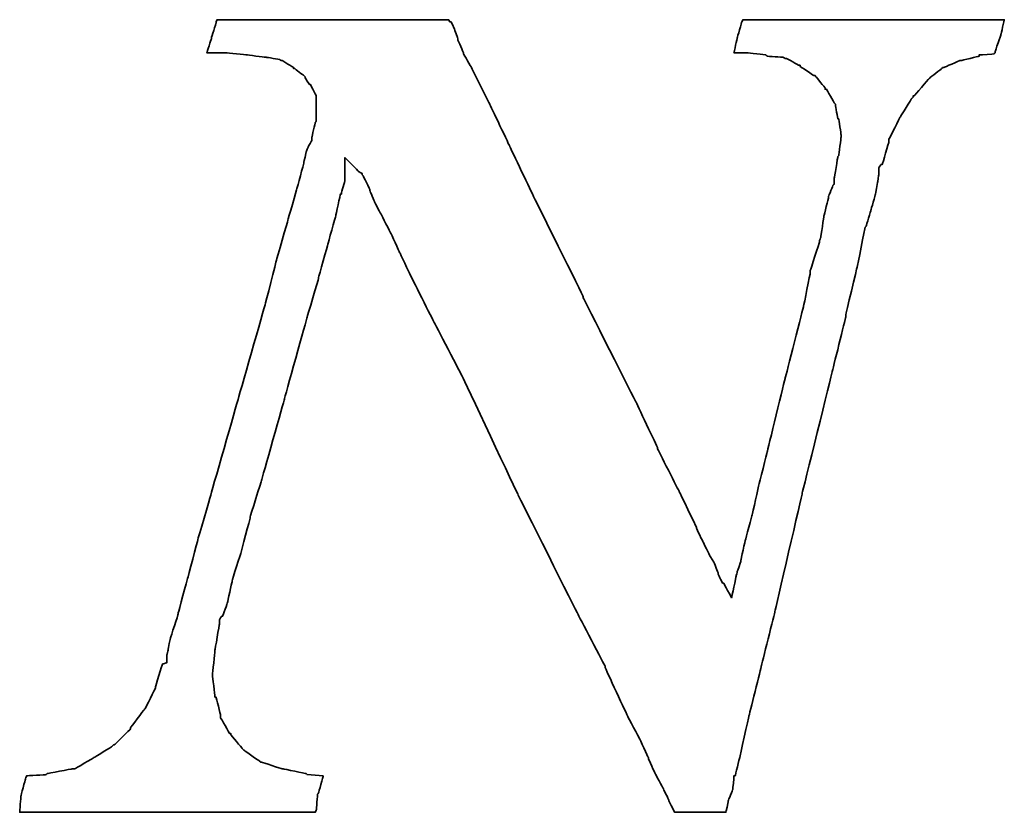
# Model space of a CAD drawing. Header units: millimetres. Extents: x 1362 to 1585, y 740 to 922.
# Tile 44 of 50: x 1568.622 to 1569.84, y 848.876 to 849.857. Entities that reach past the tile are written whole.
import ezdxf

# ---------------------------------------------------------------- set-up
doc = ezdxf.new("R2010")
doc.units = ezdxf.units.MM
doc.header["$LTSCALE"] = 0.1
doc.layers.add('CHA', color=7, linetype='CONTINUOUS')
doc.layers.add('layer 1', color=7, linetype='CONTINUOUS')

# ---------------------------------------------------------------- blocks, each defined once
blk = doc.blocks.new('TBI MOTION logo(完整正式版)')
at = {"layer": 'layer 1', "color": 22, "lineweight": 35}
blk.add_open_spline([(58.92625, -7.91875), (58.92625, -7.91875), (58.58625, -7.89375), (58.58625, -7.89375), (58.58625, -7.89375), (58.58625, -7.89375), (58.56625, -7.87125), (58.56625, -7.87125), (58.56625, -7.87125), (58.56625, -7.87125), (58.08375, -7.77375), (58.08375, -7.77375), (58.08375, -7.77375), (58.08375, -7.77375), (58.06125, -7.77375), (58.06125, -7.77375), (58.06125, -7.77375), (58.06125, -7.77375), (57.62625, -7.63125), (57.62625, -7.63125), (57.62625, -7.63125), (57.62625, -7.63125), (57.60625, -7.63125), (57.60625, -7.63125), (57.60625, -7.63125), (57.60625, -7.63125), (57.58125, -7.60625), (57.58125, -7.60625), (57.58125, -7.60625), (57.58125, -7.60625), (57.26625, -7.38875), (57.26625, -7.38875), (57.26625, -7.38875), (57.26625, -7.38875), (57.24625, -7.36875), (57.24625, -7.36875), (57.24625, -7.36875), (57.24625, -7.36875), (57.22125, -7.34375), (57.22125, -7.34375), (57.22125, -7.34375), (57.22125, -7.34375), (56.98125, -7.05375), (56.98125, -7.05375), (56.98125, -7.05375), (56.98125, -7.05375), (56.98125, -7.02875), (56.98125, -7.02875), (56.98125, -7.02875), (56.98125, -7.02875), (56.95625, -7.02875), (56.95625, -7.02875), (56.95625, -7.02875), (56.95625, -7.02875), (56.76625, -6.69625), (56.76625, -6.69625), (56.76625, -6.69625), (56.76625, -6.69625), (56.76625, -6.67125), (56.76625, -6.67125), (56.76625, -6.67125), (56.76625, -6.67125), (56.76625, -6.64875), (56.76625, -6.64875), (56.76625, -6.64875), (56.76625, -6.64875), (56.67125, -6.26375), (56.67125, -6.26375), (56.67125, -6.26375), (56.67125, -6.26375), (56.64625, -6.26375), (56.64625, -6.26375), (56.64625, -6.26375), (56.64625, -6.26375), (56.64625, -6.23875), (56.64625, -6.23875), (56.64625, -6.23875), (56.64625, -6.23875), (56.59625, -5.80875), (56.59625, -5.80875), (56.59625, -5.80875), (56.59625, -5.80875), (56.59625, -5.78375), (56.59625, -5.78375), (56.59625, -5.78375), (56.59625, -5.78375), (56.64625, -5.30375), (56.64625, -5.30375), (56.64625, -5.30375), (56.64625, -5.30375), (56.64625, -5.27875), (56.64625, -5.27875), (56.64625, -5.27875), (56.64625, -5.27875), (56.74125, -4.72875), (56.74125, -4.72875), (56.74125, -4.72875), (56.74125, -4.72875), (56.74125, -4.67875), (56.74125, -4.67875), (56.74125, -4.67875), (56.74125, -4.67875), (56.74125, -4.63375), (56.74125, -4.63375), (56.74125, -4.63375), (56.74125, -4.63375), (56.79125, -4.55875), (56.79125, -4.55875), (56.79125, -4.55875), (56.79125, -4.55875), (56.81125, -4.55875), (56.81125, -4.55875), (56.81125, -4.55875), (56.81125, -4.55875), (56.91125, -4.27375), (56.91125, -4.27375), (56.91125, -4.27375), (56.91125, -4.27375), (57.00625, -3.83874), (57.00625, -3.83874), (57.00625, -3.83874), (57.00625, -3.83874), (57.00625, -3.81374), (57.00625, -3.81374), (57.00625, -3.81374), (57.00625, -3.81374), (57.19875, -3.21374), (57.19875, -3.21374), (57.19875, -3.21374), (57.19875, -3.21374), (57.38625, -2.49625), (57.38625, -2.49625), (57.38625, -2.49625), (57.38625, -2.49625), (57.38625, -2.47374), (57.38625, -2.47374), (57.38625, -2.47374), (57.38625, -2.47374), (57.62625, -1.70375), (57.62625, -1.70375), (57.62625, -1.70375), (57.62625, -1.70375), (58.10625, 0.00125), (58.10625, 0.00125), (58.10625, 0.00125), (58.10625, 0.00125), (58.58625, 1.72625), (58.58625, 1.72625), (58.58625, 1.72625), (58.58625, 1.72625), (58.82625, 2.54125), (58.82625, 2.54125), (58.82625, 2.54125), (58.82625, 2.54125), (58.82625, 2.56374), (58.82625, 2.56374), (58.82625, 2.56374), (58.82625, 2.56374), (59.02125, 3.26125), (59.02125, 3.26125), (59.02125, 3.26125), (59.02125, 3.26125), (59.18625, 3.86125), (59.18625, 3.86125), (59.18625, 3.86125), (59.18625, 3.86125), (59.28625, 4.31875), (59.28625, 4.31875), (59.28625, 4.31875), (59.28625, 4.31875), (59.30625, 4.31875), (59.30625, 4.31875), (59.30625, 4.31875), (59.30625, 4.31875), (59.30625, 4.34125), (59.30625, 4.34125), (59.30625, 4.34125), (59.30625, 4.34125), (59.38125, 4.60625), (59.38125, 4.60625), (59.38125, 4.60625), (59.38125, 4.60625), (59.38125, 4.65125), (59.38125, 4.65125), (59.38125, 4.65125), (59.38125, 4.65125), (59.38125, 5.08625), (59.38125, 5.08625), (59.38125, 5.08625), (59.38125, 5.08625), (59.66625, 4.79624), (59.66625, 4.79624), (59.66625, 4.79624), (59.66625, 4.79624), (59.74125, 4.75124), (59.74125, 4.75124), (59.74125, 4.75124), (59.74125, 4.75124), (59.74125, 4.72624), (59.74125, 4.72624), (59.74125, 4.72624), (59.74125, 4.72624), (59.76125, 4.70124), (59.76125, 4.70124), (59.76125, 4.70124), (59.76125, 4.70124), (59.81125, 4.60625), (59.81125, 4.60625), (59.81125, 4.60625), (59.81125, 4.60625), (59.90625, 4.41125), (59.90625, 4.41125), (59.90625, 4.41125), (59.90625, 4.41125), (59.90625, 4.39125), (59.90625, 4.39125), (59.90625, 4.39125), (59.90625, 4.39125), (60.00375, 4.15124), (60.00375, 4.15124), (60.00375, 4.15124), (60.00375, 4.15124), (60.14625, 3.88374), (60.14625, 3.88374), (60.14625, 3.88374), (60.14625, 3.88374), (60.34125, 3.50124), (60.34125, 3.50124), (60.34125, 3.50124), (60.34125, 3.50124), (60.53125, 3.09125), (60.53125, 3.09125), (60.53125, 3.09125), (60.53125, 3.09125), (60.74625, 2.63625), (60.74625, 2.63625), (60.74625, 2.63625), (60.74625, 2.63625), (61.25125, 1.63124), (61.25125, 1.63124), (61.25125, 1.63124), (61.25125, 1.63124), (61.85125, 0.47625), (61.85125, 0.47625), (61.85125, 0.47625), (61.85125, 0.47625), (63.02625, -2.01874), (63.02625, -2.01874), (63.02625, -2.01874), (63.02625, -2.01874), (64.27625, -4.51374), (64.27625, -4.51374), (64.27625, -4.51374), (64.27625, -4.51374), (64.85125, -5.61375), (64.85125, -5.61375), (64.85125, -5.61375), (64.85125, -5.61375), (64.85125, -5.64125), (64.85125, -5.64125), (64.85125, -5.64125), (64.85125, -5.64125), (65.32875, -6.67125), (65.32875, -6.67125), (65.32875, -6.67125), (65.32875, -6.67125), (65.57125, -7.12875), (65.57125, -7.12875), (65.57125, -7.12875), (65.57125, -7.12875), (65.76125, -7.53625), (65.76125, -7.53625), (65.76125, -7.53625), (65.76125, -7.53625), (65.76125, -7.55625), (65.76125, -7.55625), (65.76125, -7.55625), (65.76125, -7.55625), (65.90375, -7.87125), (65.90375, -7.87125), (65.90375, -7.87125), (65.90375, -7.87125), (66.07125, -8.18125), (66.07125, -8.18125), (66.07125, -8.18125), (66.07125, -8.18125), (66.19125, -8.42375), (66.19125, -8.42375), (66.19125, -8.42375), (66.19125, -8.42375), (66.19125, -8.44375), (66.19125, -8.44375), (66.19125, -8.44375), (66.19125, -8.44375), (66.29125, -8.63875), (66.29125, -8.63875), (66.29125, -8.63875), (66.29125, -8.63875), (66.31125, -8.68625), (66.31125, -8.68625), (66.31125, -8.68625), (66.31125, -8.68625), (66.38375, -8.68625), (66.38375, -8.68625), (66.38375, -8.68625), (66.38375, -8.68625), (66.84125, -8.68625), (66.84125, -8.68625), (66.84125, -8.68625), (66.84125, -8.68625), (67.29625, -8.68625), (67.29625, -8.68625), (67.29625, -8.68625), (67.29625, -8.68625), (67.36625, -8.68625), (67.36625, -8.68625), (67.36625, -8.68625), (67.36625, -8.68625), (67.39125, -8.68625), (67.39125, -8.68625), (67.39125, -8.68625), (67.39125, -8.68625), (67.44125, -8.46875), (67.44125, -8.46875), (67.44125, -8.46875), (67.44125, -8.46875), (67.44125, -8.44375), (67.44125, -8.44375), (67.44125, -8.44375), (67.44125, -8.44375), (67.53625, -8.20375), (67.53625, -8.20375), (67.53625, -8.20375), (67.53625, -8.20375), (67.56125, -7.94375), (67.56125, -7.94375), (67.56125, -7.94375), (67.56125, -7.94375), (67.56125, -7.91875), (67.56125, -7.91875), (67.56125, -7.91875), (67.56125, -7.91875), (67.58625, -7.91875), (67.58625, -7.91875), (67.58625, -7.91875), (67.58625, -7.91875), (67.68125, -7.53625), (67.68125, -7.53625), (67.68125, -7.53625), (67.68125, -7.53625), (67.87375, -6.67125), (67.87375, -6.67125), (67.87375, -6.67125), (67.87375, -6.67125), (68.13625, -5.61375), (68.13625, -5.61375), (68.13625, -5.61375), (68.13625, -5.61375), (68.42375, -4.46374), (68.42375, -4.46374), (68.42375, -4.46374), (68.42375, -4.46374), (68.99875, -1.96874), (68.99875, -1.96874), (68.99875, -1.96874), (68.99875, -1.96874), (69.62625, 0.57625), (69.62625, 0.57625), (69.62625, 0.57625), (69.62625, 0.57625), (69.91125, 1.72625), (69.91125, 1.72625), (69.91125, 1.72625), (69.91125, 1.72625), (69.91125, 1.77625), (69.91125, 1.77625), (69.91125, 1.77625), (69.91125, 1.77625), (70.15125, 2.78124), (70.15125, 2.78124), (70.15125, 2.78124), (70.15125, 2.78124), (70.32125, 3.62125), (70.32125, 3.62125), (70.32125, 3.62125), (70.32125, 3.62125), (70.34125, 3.64625), (70.34125, 3.64625), (70.34125, 3.64625), (70.34125, 3.64625), (70.44125, 3.98125), (70.44125, 3.98125), (70.44125, 3.98125), (70.44125, 3.98125), (70.53625, 4.31875), (70.53625, 4.31875), (70.53625, 4.31875), (70.53625, 4.31875), (70.58125, 4.55875), (70.58125, 4.55875), (70.58125, 4.55875), (70.58125, 4.55875), (70.60625, 4.72624), (70.60625, 4.72624), (70.60625, 4.72624), (70.60625, 4.72624), (70.60625, 4.79624), (70.60625, 4.79624), (70.60625, 4.79624), (70.60625, 4.79624), (70.60625, 4.87125), (70.60625, 4.87125), (70.60625, 4.87125), (70.60625, 4.87125), (70.65625, 4.94125), (70.65625, 4.94125), (70.65625, 4.94125), (70.65625, 4.94125), (70.68125, 4.94125), (70.68125, 4.94125), (70.68125, 4.94125), (70.68125, 4.94125), (70.82125, 5.42125), (70.82125, 5.42125), (70.82125, 5.42125), (70.82125, 5.42125), (70.82125, 5.44625), (70.82125, 5.44625), (70.82125, 5.44625), (70.82125, 5.44625), (70.82125, 5.47125), (70.82125, 5.47125), (70.82125, 5.47125), (70.82125, 5.47125), (71.06125, 5.94625), (71.06125, 5.94625), (71.06125, 5.94625), (71.06125, 5.94625), (71.30125, 6.33124), (71.30125, 6.33124), (71.30125, 6.33124), (71.30125, 6.33124), (71.32625, 6.35625), (71.32625, 6.35625), (71.32625, 6.35625), (71.32625, 6.35625), (71.32625, 6.38124), (71.32625, 6.38124), (71.32625, 6.38124), (71.32625, 6.38124), (71.35125, 6.38124), (71.35125, 6.38124), (71.35125, 6.38124), (71.35125, 6.38124), (71.66125, 6.74125), (71.66125, 6.74125), (71.66125, 6.74125), (71.66125, 6.74125), (71.68625, 6.76625), (71.68625, 6.76625), (71.68625, 6.76625), (71.68625, 6.76625), (71.92625, 6.95624), (71.92625, 6.95624), (71.92625, 6.95624), (71.92625, 6.95624), (71.95125, 6.98125), (71.95125, 6.98125), (71.95125, 6.98125), (71.95125, 6.98125), (71.97625, 6.98125), (71.97625, 6.98125), (71.97625, 6.98125), (71.97625, 6.98125), (72.31125, 7.12624), (72.31125, 7.12624), (72.31125, 7.12624), (72.31125, 7.12624), (72.33375, 7.12624), (72.33375, 7.12624), (72.33375, 7.12624), (72.33375, 7.12624), (72.71625, 7.21875), (72.71625, 7.21875), (72.71625, 7.21875), (72.71625, 7.21875), (72.71625, 7.24624), (72.71625, 7.24624), (72.71625, 7.24624), (72.71625, 7.24624), (72.74125, 7.24624), (72.74125, 7.24624), (72.74125, 7.24624), (72.74125, 7.24624), (73.03124, 7.26624), (73.03124, 7.26624), (73.03124, 7.26624), (73.03124, 7.26624), (73.05375, 7.29125), (73.05375, 7.29125), (73.05375, 7.29125), (73.05375, 7.29125), (73.05375, 7.31625), (73.05375, 7.31625), (73.05375, 7.31625), (73.05375, 7.31625), (73.17625, 7.67625), (73.17625, 7.67625), (73.17625, 7.67625), (73.17625, 7.67625), (73.24625, 7.98625), (73.24625, 7.98625), (73.24625, 7.98625), (73.24625, 7.98625), (73.19625, 7.98625), (73.19625, 7.98625), (73.19625, 7.98625), (73.19625, 7.98625), (72.93625, 7.98625), (72.93625, 7.98625), (72.93625, 7.98625), (72.93625, 7.98625), (72.55125, 7.98625), (72.55125, 7.98625), (72.55125, 7.98625), (72.55125, 7.98625), (72.09625, 7.98625), (72.09625, 7.98625), (72.09625, 7.98625), (72.09625, 7.98625), (71.64125, 7.98625), (71.64125, 7.98625), (71.64125, 7.98625), (71.64125, 7.98625), (70.53625, 7.98625), (70.53625, 7.98625), (70.53625, 7.98625), (70.53625, 7.98625), (69.47875, 7.98625), (69.47875, 7.98625), (69.47875, 7.98625), (69.47875, 7.98625), (68.95125, 7.98625), (68.95125, 7.98625), (68.95125, 7.98625), (68.95125, 7.98625), (68.52125, 7.98625), (68.52125, 7.98625), (68.52125, 7.98625), (68.52125, 7.98625), (68.13625, 7.98625), (68.13625, 7.98625), (68.13625, 7.98625), (68.13625, 7.98625), (67.87375, 7.98625), (67.87375, 7.98625), (67.87375, 7.98625), (67.87375, 7.98625), (67.75125, 7.98625), (67.75125, 7.98625), (67.75125, 7.98625), (67.75125, 7.98625), (67.72625, 7.94125), (67.72625, 7.94125), (67.72625, 7.94125), (67.72625, 7.94125), (67.63125, 7.60625), (67.63125, 7.60625), (67.63125, 7.60625), (67.63125, 7.60625), (67.56125, 7.29125), (67.56125, 7.29125), (67.56125, 7.29125), (67.56125, 7.29125), (67.72625, 7.29125), (67.72625, 7.29125), (67.72625, 7.29125), (67.72625, 7.29125), (67.82625, 7.29125), (67.82625, 7.29125), (67.82625, 7.29125), (67.82625, 7.29125), (67.84625, 7.29125), (67.84625, 7.29125), (67.84625, 7.29125), (67.84625, 7.29125), (68.23125, 7.24624), (68.23125, 7.24624), (68.23125, 7.24624), (68.23125, 7.24624), (68.25875, 7.21875), (68.25875, 7.21875), (68.25875, 7.21875), (68.25875, 7.21875), (68.59125, 7.19624), (68.59125, 7.19624), (68.59125, 7.19624), (68.59125, 7.19624), (68.64125, 7.17125), (68.64125, 7.17125), (68.64125, 7.17125), (68.64125, 7.17125), (68.66625, 7.17125), (68.66625, 7.17125), (68.66625, 7.17125), (68.66625, 7.17125), (68.92625, 7.02624), (68.92625, 7.02624), (68.92625, 7.02624), (68.92625, 7.02624), (68.95125, 7.02624), (68.95125, 7.02624), (68.95125, 7.02624), (68.95125, 7.02624), (68.95125, 7.00624), (68.95125, 7.00624), (68.95125, 7.00624), (68.95125, 7.00624), (69.23875, 6.81125), (69.23875, 6.81125), (69.23875, 6.81125), (69.23875, 6.81125), (69.26625, 6.81125), (69.26625, 6.81125), (69.26625, 6.81125), (69.26625, 6.81125), (69.28625, 6.78625), (69.28625, 6.78625), (69.28625, 6.78625), (69.28625, 6.78625), (69.47875, 6.54875), (69.47875, 6.54875), (69.47875, 6.54875), (69.47875, 6.54875), (69.47875, 6.52375), (69.47875, 6.52375), (69.47875, 6.52375), (69.47875, 6.52375), (69.50625, 6.52375), (69.50625, 6.52375), (69.50625, 6.52375), (69.50625, 6.52375), (69.67125, 6.23625), (69.67125, 6.23625), (69.67125, 6.23625), (69.67125, 6.23625), (69.69375, 6.21125), (69.69375, 6.21125), (69.69375, 6.21125), (69.69375, 6.21125), (69.69375, 6.18625), (69.69375, 6.18625), (69.69375, 6.18625), (69.69375, 6.18625), (69.74625, 5.89875), (69.74625, 5.89875), (69.74625, 5.89875), (69.74625, 5.89875), (69.76625, 5.89875), (69.76625, 5.89875), (69.76625, 5.89875), (69.76625, 5.89875), (69.81375, 5.56625), (69.81375, 5.56625), (69.81375, 5.56625), (69.81375, 5.56625), (69.81375, 5.54125), (69.81375, 5.54125), (69.81375, 5.54125), (69.81375, 5.54125), (69.81375, 5.51625), (69.81375, 5.51625), (69.81375, 5.51625), (69.81375, 5.51625), (69.76625, 5.13125), (69.76625, 5.13125), (69.76625, 5.13125), (69.76625, 5.13125), (69.74625, 5.10874), (69.74625, 5.10874), (69.74625, 5.10874), (69.74625, 5.10874), (69.67125, 4.65125), (69.67125, 4.65125), (69.67125, 4.65125), (69.67125, 4.65125), (69.67125, 4.55875), (69.67125, 4.55875), (69.67125, 4.55875), (69.67125, 4.55875), (69.67125, 4.53125), (69.67125, 4.53125), (69.67125, 4.53125), (69.67125, 4.53125), (69.64625, 4.50874), (69.64625, 4.50874), (69.64625, 4.50874), (69.64625, 4.50874), (69.55125, 4.27125), (69.55125, 4.27125), (69.55125, 4.27125), (69.55125, 4.27125), (69.55125, 4.24625), (69.55125, 4.24625), (69.55125, 4.24625), (69.55125, 4.24625), (69.45375, 3.86125), (69.45375, 3.86125), (69.45375, 3.86125), (69.45375, 3.86125), (69.38625, 3.40624), (69.38625, 3.40624), (69.38625, 3.40624), (69.38625, 3.40624), (69.35875, 3.33125), (69.35875, 3.33125), (69.35875, 3.33125), (69.35875, 3.33125), (69.35875, 3.30875), (69.35875, 3.30875), (69.35875, 3.30875), (69.35875, 3.30875), (69.16625, 2.71125), (69.16625, 2.71125), (69.16625, 2.71125), (69.16625, 2.71125), (69.16625, 2.66375), (69.16625, 2.66375), (69.16625, 2.66375), (69.16625, 2.66375), (69.02625, 1.96374), (69.02625, 1.96374), (69.02625, 1.96374), (69.02625, 1.96374), (68.64125, 0.45624), (68.64125, 0.45624), (68.64125, 0.45624), (68.64125, 0.45624), (68.25875, -1.10625), (68.25875, -1.10625), (68.25875, -1.10625), (68.25875, -1.10625), (68.08625, -1.80125), (68.08625, -1.80125), (68.08625, -1.80125), (68.08625, -1.80125), (67.94625, -2.42625), (67.94625, -2.42625), (67.94625, -2.42625), (67.94625, -2.42625), (67.80125, -2.95375), (67.80125, -2.95375), (67.80125, -2.95375), (67.80125, -2.95375), (67.70625, -3.38375), (67.70625, -3.38375), (67.70625, -3.38375), (67.70625, -3.38375), (67.70625, -3.40875), (67.70625, -3.40875), (67.70625, -3.40875), (67.70625, -3.40875), (67.63125, -3.62375), (67.63125, -3.62375), (67.63125, -3.62375), (67.63125, -3.62375), (67.60625, -3.72125), (67.60625, -3.72125), (67.60625, -3.72125), (67.60625, -3.72125), (67.51125, -4.17375), (67.51125, -4.17375), (67.51125, -4.17375), (67.51125, -4.17375), (67.34625, -3.86374), (67.34625, -3.86374), (67.34625, -3.86374), (67.34625, -3.86374), (67.32125, -3.86374), (67.32125, -3.86374), (67.32125, -3.86374), (67.32125, -3.86374), (67.27125, -3.76874), (67.27125, -3.76874), (67.27125, -3.76874), (67.27125, -3.76874), (67.22625, -3.67374), (67.22625, -3.67374), (67.22625, -3.67374), (67.22625, -3.67374), (67.22625, -3.64875), (67.22625, -3.64875), (67.22625, -3.64875), (67.22625, -3.64875), (67.15125, -3.45375), (67.15125, -3.45375), (67.15125, -3.45375), (67.15125, -3.45375), (67.05625, -3.28875), (67.05625, -3.28875), (67.05625, -3.28875), (67.05625, -3.28875), (66.91125, -3.00125), (66.91125, -3.00125), (66.91125, -3.00125), (66.91125, -3.00125), (66.77125, -2.71375), (66.77125, -2.71375), (66.77125, -2.71375), (66.77125, -2.71375), (66.77125, -2.68875), (66.77125, -2.68875), (66.77125, -2.68875), (66.77125, -2.68875), (66.41125, -1.94374), (66.41125, -1.94374), (66.41125, -1.94374), (66.41125, -1.94374), (65.95125, -1.03375), (65.95125, -1.03375), (65.95125, -1.03375), (65.95125, -1.03375), (65.95125, -1.00875), (65.95125, -1.00875), (65.95125, -1.00875), (65.95125, -1.00875), (65.49625, -0.04874), (65.49625, -0.04874), (65.49625, -0.04874), (65.49625, -0.04874), (64.39375, 2.13624), (64.39375, 2.13624), (64.39375, 2.13624), (64.39375, 2.13624), (64.39375, 2.15624), (64.39375, 2.15624), (64.39375, 2.15624), (64.39375, 2.15624), (63.33625, 4.29125), (63.33625, 4.29125), (63.33625, 4.29125), (63.33625, 4.29125), (62.85625, 5.30125), (62.85625, 5.30125), (62.85625, 5.30125), (62.85625, 5.30125), (62.42625, 6.21125), (62.42625, 6.21125), (62.42625, 6.21125), (62.42625, 6.21125), (62.04125, 6.98125), (62.04125, 6.98125), (62.04125, 6.98125), (62.04125, 6.98125), (61.87375, 7.26624), (61.87375, 7.26624), (61.87375, 7.26624), (61.87375, 7.26624), (61.87375, 7.29125), (61.87375, 7.29125), (61.87375, 7.29125), (61.87375, 7.29125), (61.75625, 7.55625), (61.75625, 7.55625), (61.75625, 7.55625), (61.75625, 7.55625), (61.75625, 7.58124), (61.75625, 7.58124), (61.75625, 7.58124), (61.75625, 7.58124), (61.68375, 7.79375), (61.68375, 7.79375), (61.68375, 7.79375), (61.68375, 7.79375), (61.61125, 7.94125), (61.61125, 7.94125), (61.61125, 7.94125), (61.61125, 7.94125), (61.58625, 7.94125), (61.58625, 7.94125), (61.58625, 7.94125), (61.58625, 7.94125), (61.56375, 7.98625), (61.56375, 7.98625), (61.56375, 7.98625), (61.56375, 7.98625), (61.41875, 7.98625), (61.41875, 7.98625), (61.41875, 7.98625), (61.41875, 7.98625), (61.18125, 7.98625), (61.18125, 7.98625), (61.18125, 7.98625), (61.18125, 7.98625), (60.84125, 7.98625), (60.84125, 7.98625), (60.84125, 7.98625), (60.84125, 7.98625), (60.02625, 7.98625), (60.02625, 7.98625), (60.02625, 7.98625), (60.02625, 7.98625), (59.11625, 7.98625), (59.11625, 7.98625), (59.11625, 7.98625), (59.11625, 7.98625), (58.15625, 7.98625), (58.15625, 7.98625), (58.15625, 7.98625), (58.15625, 7.98625), (57.34125, 7.98625), (57.34125, 7.98625), (57.34125, 7.98625), (57.34125, 7.98625), (57.00625, 7.98625), (57.00625, 7.98625), (57.00625, 7.98625), (57.00625, 7.98625), (56.76625, 7.98625), (56.76625, 7.98625), (56.76625, 7.98625), (56.76625, 7.98625), (56.69125, 7.98625), (56.69125, 7.98625), (56.69125, 7.98625), (56.69125, 7.98625), (56.67125, 7.94125), (56.67125, 7.94125), (56.67125, 7.94125), (56.67125, 7.94125), (56.67125, 7.91625), (56.67125, 7.91625), (56.67125, 7.91625), (56.67125, 7.91625), (56.57125, 7.60625), (56.57125, 7.60625), (56.57125, 7.60625), (56.57125, 7.60625), (56.57125, 7.58124), (56.57125, 7.58124), (56.57125, 7.58124), (56.57125, 7.58124), (56.47625, 7.29125), (56.47625, 7.29125), (56.47625, 7.29125), (56.47625, 7.29125), (56.57125, 7.29125), (56.57125, 7.29125), (56.57125, 7.29125), (56.57125, 7.29125), (56.76625, 7.29125), (56.76625, 7.29125), (56.76625, 7.29125), (56.76625, 7.29125), (56.86125, 7.29125), (56.86125, 7.29125), (56.86125, 7.29125), (56.86125, 7.29125), (56.88625, 7.29125), (56.88625, 7.29125), (56.88625, 7.29125), (56.88625, 7.29125), (57.31625, 7.24624), (57.31625, 7.24624), (57.31625, 7.24624), (57.31625, 7.24624), (57.70125, 7.19624), (57.70125, 7.19624), (57.70125, 7.19624), (57.70125, 7.19624), (57.72625, 7.19624), (57.72625, 7.19624), (57.72625, 7.19624), (57.72625, 7.19624), (58.01125, 7.14624), (58.01125, 7.14624), (58.01125, 7.14624), (58.01125, 7.14624), (58.03625, 7.12624), (58.03625, 7.12624), (58.03625, 7.12624), (58.03625, 7.12624), (58.06125, 7.12624), (58.06125, 7.12624), (58.06125, 7.12624), (58.06125, 7.12624), (58.30125, 6.98125), (58.30125, 6.98125), (58.30125, 6.98125), (58.30125, 6.98125), (58.30125, 6.95624), (58.30125, 6.95624), (58.30125, 6.95624), (58.30125, 6.95624), (58.32375, 6.95624), (58.32375, 6.95624), (58.32375, 6.95624), (58.32375, 6.95624), (58.51625, 6.81125), (58.51625, 6.81125), (58.51625, 6.81125), (58.51625, 6.81125), (58.54125, 6.78625), (58.54125, 6.78625), (58.54125, 6.78625), (58.54125, 6.78625), (58.54125, 6.76625), (58.54125, 6.76625), (58.54125, 6.76625), (58.54125, 6.76625), (58.63625, 6.62124), (58.63625, 6.62124), (58.63625, 6.62124), (58.63625, 6.62124), (58.65875, 6.62124), (58.65875, 6.62124), (58.65875, 6.62124), (58.65875, 6.62124), (58.75625, 6.42625), (58.75625, 6.42625), (58.75625, 6.42625), (58.75625, 6.42625), (58.77875, 6.38124), (58.77875, 6.38124), (58.77875, 6.38124), (58.77875, 6.38124), (58.77875, 6.33124), (58.77875, 6.33124), (58.77875, 6.33124), (58.77875, 6.33124), (58.77875, 6.09125), (58.77875, 6.09125), (58.77875, 6.09125), (58.77875, 6.09125), (58.77875, 5.85125), (58.77875, 5.85125), (58.77875, 5.85125), (58.77875, 5.85125), (58.75625, 5.82625), (58.75625, 5.82625), (58.75625, 5.82625), (58.75625, 5.82625), (58.68625, 5.51625), (58.68625, 5.51625), (58.68625, 5.51625), (58.68625, 5.51625), (58.68625, 5.47125), (58.68625, 5.47125), (58.68625, 5.47125), (58.68625, 5.47125), (58.68625, 5.44625), (58.68625, 5.44625), (58.68625, 5.44625), (58.68625, 5.44625), (58.65875, 5.39625), (58.65875, 5.39625), (58.65875, 5.39625), (58.65875, 5.39625), (58.61125, 5.32624), (58.61125, 5.32624), (58.61125, 5.32624), (58.61125, 5.32624), (58.56625, 5.20375), (58.56625, 5.20375), (58.56625, 5.20375), (58.56625, 5.20375), (58.51625, 4.99125), (58.51625, 4.99125), (58.51625, 4.99125), (58.51625, 4.99125), (58.51625, 4.96625), (58.51625, 4.96625), (58.51625, 4.96625), (58.51625, 4.96625), (58.37125, 4.43625), (58.37125, 4.43625), (58.37125, 4.43625), (58.37125, 4.43625), (58.18125, 3.76625), (58.18125, 3.76625), (58.18125, 3.76625), (58.18125, 3.76625), (57.94125, 2.92624), (57.94125, 2.92624), (57.94125, 2.92624), (57.94125, 2.92624), (57.70125, 1.98874), (57.70125, 1.98874), (57.70125, 1.98874), (57.70125, 1.98874), (57.12625, -0.02374), (57.12625, -0.02374), (57.12625, -0.02374), (57.12625, -0.02374), (56.55125, -2.03875), (56.55125, -2.03875), (56.55125, -2.03875), (56.55125, -2.03875), (56.28625, -2.95375), (56.28625, -2.95375), (56.28625, -2.95375), (56.28625, -2.95375), (56.07125, -3.76874), (56.07125, -3.76874), (56.07125, -3.76874), (56.07125, -3.76874), (55.87625, -4.48874), (55.87625, -4.48874), (55.87625, -4.48874), (55.87625, -4.48874), (55.87625, -4.51374), (55.87625, -4.51374), (55.87625, -4.51374), (55.87625, -4.51374), (55.71125, -5.01625), (55.71125, -5.01625), (55.71125, -5.01625), (55.71125, -5.01625), (55.66125, -5.25375), (55.66125, -5.25375), (55.66125, -5.25375), (55.66125, -5.25375), (55.66125, -5.27875), (55.66125, -5.27875), (55.66125, -5.27875), (55.66125, -5.27875), (55.63625, -5.37375), (55.63625, -5.37375), (55.63625, -5.37375), (55.63625, -5.37375), (55.63625, -5.42375), (55.63625, -5.42375), (55.63625, -5.42375), (55.63625, -5.42375), (55.63625, -5.54125), (55.63625, -5.54125), (55.63625, -5.54125), (55.63625, -5.54125), (55.54125, -5.56875), (55.54125, -5.56875), (55.54125, -5.56875), (55.54125, -5.56875), (55.39625, -6.04875), (55.39625, -6.04875), (55.39625, -6.04875), (55.39625, -6.04875), (55.39625, -6.06875), (55.39625, -6.06875), (55.39625, -6.06875), (55.39625, -6.06875), (55.18125, -6.50375), (55.18125, -6.50375), (55.18125, -6.50375), (55.18125, -6.50375), (55.15625, -6.52875), (55.15625, -6.52875), (55.15625, -6.52875), (55.15625, -6.52875), (54.86875, -6.91125), (54.86875, -6.91125), (54.86875, -6.91125), (54.86875, -6.91125), (54.86875, -6.93375), (54.86875, -6.93375), (54.86875, -6.93375), (54.86875, -6.93375), (54.53125, -7.26875), (54.53125, -7.26875), (54.53125, -7.26875), (54.53125, -7.26875), (54.51125, -7.26875), (54.51125, -7.26875), (54.51125, -7.26875), (54.51125, -7.26875), (54.48625, -7.29625), (54.48625, -7.29625), (54.48625, -7.29625), (54.48625, -7.29625), (54.10375, -7.53625), (54.10375, -7.53625), (54.10375, -7.53625), (54.10375, -7.53625), (53.69625, -7.77375), (53.69625, -7.77375), (53.69625, -7.77375), (53.69625, -7.77375), (53.67125, -7.77375), (53.67125, -7.77375), (53.67125, -7.77375), (53.67125, -7.77375), (53.64625, -7.77375), (53.64625, -7.77375), (53.64625, -7.77375), (53.64625, -7.77375), (53.11625, -7.87125), (53.11625, -7.87125), (53.11625, -7.87125), (53.11625, -7.87125), (53.09625, -7.89375), (53.09625, -7.89375), (53.09625, -7.89375), (53.09625, -7.89375), (52.68625, -7.91875), (52.68625, -7.91875), (52.68625, -7.91875), (52.68625, -7.91875), (52.66125, -7.99125), (52.66125, -7.99125), (52.66125, -7.99125), (52.66125, -7.99125), (52.56625, -8.34875), (52.56625, -8.34875), (52.56625, -8.34875), (52.56625, -8.34875), (52.54125, -8.68625), (52.54125, -8.68625), (52.54125, -8.68625), (52.54125, -8.68625), (52.58875, -8.68625), (52.58875, -8.68625), (52.58875, -8.68625), (52.58875, -8.68625), (52.87625, -8.68625), (52.87625, -8.68625), (52.87625, -8.68625), (52.87625, -8.68625), (53.33625, -8.68625), (53.33625, -8.68625), (53.33625, -8.68625), (53.33625, -8.68625), (53.79125, -8.68625), (53.79125, -8.68625), (53.79125, -8.68625), (53.79125, -8.68625), (54.36625, -8.68625), (54.36625, -8.68625), (54.36625, -8.68625), (54.36625, -8.68625), (55.59125, -8.68625), (55.59125, -8.68625), (55.59125, -8.68625), (55.59125, -8.68625), (56.76625, -8.68625), (56.76625, -8.68625), (56.76625, -8.68625), (56.76625, -8.68625), (57.34125, -8.68625), (57.34125, -8.68625), (57.34125, -8.68625), (57.34125, -8.68625), (57.82125, -8.68625), (57.82125, -8.68625), (57.82125, -8.68625), (57.82125, -8.68625), (58.25125, -8.68625), (58.25125, -8.68625), (58.25125, -8.68625), (58.25125, -8.68625), (58.58625, -8.68625), (58.58625, -8.68625), (58.58625, -8.68625), (58.58625, -8.68625), (58.75625, -8.68625), (58.75625, -8.68625), (58.75625, -8.68625), (58.75625, -8.68625), (58.77875, -8.63875), (58.77875, -8.63875), (58.77875, -8.63875), (58.77875, -8.63875), (58.80625, -8.30375), (58.80625, -8.30375), (58.80625, -8.30375), (58.80625, -8.30375), (58.82625, -8.27875), (58.82625, -8.27875), (58.82625, -8.27875), (58.82625, -8.27875), (58.92625, -7.91875), (58.92625, -7.91875)], degree=3, knots=[0, 0, 0, 0, 0.003125, 0.003125, 0.003125, 0.00312501, 0.00625, 0.00625, 0.00625, 0.00625001, 0.009375, 0.009375, 0.009375, 0.00937501, 0.0125, 0.0125, 0.0125, 0.01250001, 0.015625, 0.015625, 0.015625, 0.01562501, 0.01875, 0.01875, 0.01875, 0.01875001, 0.021875, 0.021875, 0.021875, 0.02187501, 0.025, 0.025, 0.025, 0.02500001, 0.028125, 0.028125, 0.028125, 0.02812501, 0.03125, 0.03125, 0.03125, 0.03125001, 0.034375, 0.034375, 0.034375, 0.03437501, 0.0375, 0.0375, 0.0375, 0.03750001, 0.040625, 0.040625, 0.040625, 0.04062501, 0.04375, 0.04375, 0.04375, 0.04375001, 0.046875, 0.046875, 0.046875, 0.04687501, 0.05, 0.05, 0.05, 0.05000001, 0.053125, 0.053125, 0.053125, 0.05312501, 0.05625, 0.05625, 0.05625, 0.05625001, 0.059375, 0.059375, 0.059375, 0.05937501, 0.0625, 0.0625, 0.0625, 0.06250001, 0.065625, 0.065625, 0.065625, 0.06562501, 0.06875, 0.06875, 0.06875, 0.06875001, 0.071875, 0.071875, 0.071875, 0.07187501, 0.075, 0.075, 0.075, 0.07500001, 0.078125, 0.078125, 0.078125, 0.07812501, 0.08125, 0.08125, 0.08125, 0.08125001, 0.084375, 0.084375, 0.084375, 0.08437501, 0.0875, 0.0875, 0.0875, 0.08750001, 0.090625, 0.090625, 0.090625, 0.09062501, 0.09375, 0.09375, 0.09375, 0.09375001, 0.096875, 0.096875, 0.096875, 0.09687501, 0.1, 0.1, 0.1, 0.10000001, 0.103125, 0.103125, 0.103125, 0.10312501, 0.10625, 0.10625, 0.10625, 0.10625001, 0.109375, 0.109375, 0.109375, 0.10937501, 0.1125, 0.1125, 0.1125, 0.11250001, 0.115625, 0.115625, 0.115625, 0.11562501, 0.11875, 0.11875, 0.11875, 0.11875001, 0.121875, 0.121875, 0.121875, 0.12187501, 0.125, 0.125, 0.125, 0.12500001, 0.128125, 0.128125, 0.128125, 0.12812501, 0.13125, 0.13125, 0.13125, 0.13125001, 0.134375, 0.134375, 0.134375, 0.13437501, 0.1375, 0.1375, 0.1375, 0.13750001, 0.140625, 0.140625, 0.140625, 0.14062501, 0.14375, 0.14375, 0.14375, 0.14375001, 0.146875, 0.146875, 0.146875, 0.14687501, 0.15, 0.15, 0.15, 0.15000001, 0.153125, 0.153125, 0.153125, 0.15312501, 0.15625, 0.15625, 0.15625, 0.15625001, 0.159375, 0.159375, 0.159375, 0.15937501, 0.1625, 0.1625, 0.1625, 0.16250001, 0.165625, 0.165625, 0.165625, 0.16562501, 0.16875, 0.16875, 0.16875, 0.16875001, 0.171875, 0.171875, 0.171875, 0.17187501, 0.175, 0.175, 0.175, 0.17500001, 0.178125, 0.178125, 0.178125, 0.17812501, 0.18125, 0.18125, 0.18125, 0.18125001, 0.184375, 0.184375, 0.184375, 0.18437501, 0.1875, 0.1875, 0.1875, 0.18750001, 0.190625, 0.190625, 0.190625, 0.19062501, 0.19375, 0.19375, 0.19375, 0.19375001, 0.196875, 0.196875, 0.196875, 0.19687501, 0.2, 0.2, 0.2, 0.20000001, 0.203125, 0.203125, 0.203125, 0.20312501, 0.20625, 0.20625, 0.20625, 0.20625001, 0.209375, 0.209375, 0.209375, 0.20937501, 0.2125, 0.2125, 0.2125, 0.21250001, 0.215625, 0.215625, 0.215625, 0.21562501, 0.21875, 0.21875, 0.21875, 0.21875001, 0.221875, 0.221875, 0.221875, 0.22187501, 0.225, 0.225, 0.225, 0.22500001, 0.228125, 0.228125, 0.228125, 0.22812501, 0.23125, 0.23125, 0.23125, 0.23125001, 0.234375, 0.234375, 0.234375, 0.23437501, 0.2375, 0.2375, 0.2375, 0.23750001, 0.240625, 0.240625, 0.240625, 0.24062501, 0.24375, 0.24375, 0.24375, 0.24375001, 0.246875, 0.246875, 0.246875, 0.24687501, 0.25, 0.25, 0.25, 0.25000001, 0.253125, 0.253125, 0.253125, 0.25312501, 0.25625, 0.25625, 0.25625, 0.25625001, 0.259375, 0.259375, 0.259375, 0.25937501, 0.2625, 0.2625, 0.2625, 0.26250001, 0.265625, 0.265625, 0.265625, 0.26562501, 0.26875, 0.26875, 0.26875, 0.26875001, 0.271875, 0.271875, 0.271875, 0.27187501, 0.275, 0.275, 0.275, 0.27500001, 0.278125, 0.278125, 0.278125, 0.27812501, 0.28125, 0.28125, 0.28125, 0.28125001, 0.284375, 0.284375, 0.284375, 0.28437501, 0.2875, 0.2875, 0.2875, 0.28750001, 0.290625, 0.290625, 0.290625, 0.29062501, 0.29375, 0.29375, 0.29375, 0.29375001, 0.296875, 0.296875, 0.296875, 0.29687501, 0.3, 0.3, 0.3, 0.30000001, 0.303125, 0.303125, 0.303125, 0.30312501, 0.30625, 0.30625, 0.30625, 0.30625001, 0.309375, 0.309375, 0.309375, 0.30937501, 0.3125, 0.3125, 0.3125, 0.31250001, 0.315625, 0.315625, 0.315625, 0.31562501, 0.31875, 0.31875, 0.31875, 0.31875001, 0.321875, 0.321875, 0.321875, 0.32187501, 0.325, 0.325, 0.325, 0.32500001, 0.328125, 0.328125, 0.328125, 0.32812501, 0.33125, 0.33125, 0.33125, 0.33125001, 0.334375, 0.334375, 0.334375, 0.33437501, 0.3375, 0.3375, 0.3375, 0.33750001, 0.340625, 0.340625, 0.340625, 0.34062501, 0.34375, 0.34375, 0.34375, 0.34375001, 0.346875, 0.346875, 0.346875, 0.34687501, 0.35, 0.35, 0.35, 0.35000001, 0.353125, 0.353125, 0.353125, 0.35312501, 0.35625, 0.35625, 0.35625, 0.35625001, 0.359375, 0.359375, 0.359375, 0.35937501, 0.3625, 0.3625, 0.3625, 0.36250001, 0.365625, 0.365625, 0.365625, 0.36562501, 0.36875, 0.36875, 0.36875, 0.36875001, 0.371875, 0.371875, 0.371875, 0.37187501, 0.375, 0.375, 0.375, 0.37500001, 0.378125, 0.378125, 0.378125, 0.37812501, 0.38125, 0.38125, 0.38125, 0.38125001, 0.384375, 0.384375, 0.384375, 0.38437501, 0.3875, 0.3875, 0.3875, 0.38750001, 0.390625, 0.390625, 0.390625, 0.39062501, 0.39375, 0.39375, 0.39375, 0.39375001, 0.396875, 0.396875, 0.396875, 0.39687501, 0.4, 0.4, 0.4, 0.40000001, 0.403125, 0.403125, 0.403125, 0.40312501, 0.40625, 0.40625, 0.40625, 0.40625001, 0.409375, 0.409375, 0.409375, 0.40937501, 0.4125, 0.4125, 0.4125, 0.41250001, 0.415625, 0.415625, 0.415625, 0.41562501, 0.41875, 0.41875, 0.41875, 0.41875001, 0.421875, 0.421875, 0.421875, 0.42187501, 0.425, 0.425, 0.425, 0.42500001, 0.428125, 0.428125, 0.428125, 0.42812501, 0.43125, 0.43125, 0.43125, 0.43125001, 0.434375, 0.434375, 0.434375, 0.43437501, 0.4375, 0.4375, 0.4375, 0.43750001, 0.440625, 0.440625, 0.440625, 0.44062501, 0.44375, 0.44375, 0.44375, 0.44375001, 0.446875, 0.446875, 0.446875, 0.44687501, 0.45, 0.45, 0.45, 0.45000001, 0.453125, 0.453125, 0.453125, 0.45312501, 0.45625, 0.45625, 0.45625, 0.45625001, 0.459375, 0.459375, 0.459375, 0.45937501, 0.4625, 0.4625, 0.4625, 0.46250001, 0.465625, 0.465625, 0.465625, 0.46562501, 0.46875, 0.46875, 0.46875, 0.46875001, 0.471875, 0.471875, 0.471875, 0.47187501, 0.475, 0.475, 0.475, 0.47500001, 0.478125, 0.478125, 0.478125, 0.47812501, 0.48125, 0.48125, 0.48125, 0.48125001, 0.484375, 0.484375, 0.484375, 0.48437501, 0.4875, 0.4875, 0.4875, 0.48750001, 0.490625, 0.490625, 0.490625, 0.49062501, 0.49375, 0.49375, 0.49375, 0.49375001, 0.496875, 0.496875, 0.496875, 0.49687501, 0.5, 0.5, 0.5, 0.50000001, 0.503125, 0.503125, 0.503125, 0.50312501, 0.50625, 0.50625, 0.50625, 0.50625001, 0.509375, 0.509375, 0.509375, 0.50937501, 0.5125, 0.5125, 0.5125, 0.51250001, 0.515625, 0.515625, 0.515625, 0.51562501, 0.51875, 0.51875, 0.51875, 0.51875001, 0.521875, 0.521875, 0.521875, 0.52187501, 0.525, 0.525, 0.525, 0.52500001, 0.528125, 0.528125, 0.528125, 0.52812501, 0.53125, 0.53125, 0.53125, 0.53125001, 0.534375, 0.534375, 0.534375, 0.53437501, 0.5375, 0.5375, 0.5375, 0.53750001, 0.540625, 0.540625, 0.540625, 0.54062501, 0.54375, 0.54375, 0.54375, 0.54375001, 0.546875, 0.546875, 0.546875, 0.54687501, 0.55, 0.55, 0.55, 0.55000001, 0.553125, 0.553125, 0.553125, 0.55312501, 0.55625, 0.55625, 0.55625, 0.55625001, 0.559375, 0.559375, 0.559375, 0.55937501, 0.5625, 0.5625, 0.5625, 0.56250001, 0.565625, 0.565625, 0.565625, 0.56562501, 0.56875, 0.56875, 0.56875, 0.56875001, 0.571875, 0.571875, 0.571875, 0.57187501, 0.575, 0.575, 0.575, 0.57500001, 0.578125, 0.578125, 0.578125, 0.57812501, 0.58125, 0.58125, 0.58125, 0.58125001, 0.584375, 0.584375, 0.584375, 0.58437501, 0.5875, 0.5875, 0.5875, 0.58750001, 0.590625, 0.590625, 0.590625, 0.59062501, 0.59375, 0.59375, 0.59375, 0.59375001, 0.596875, 0.596875, 0.596875, 0.59687501, 0.6, 0.6, 0.6, 0.60000001, 0.603125, 0.603125, 0.603125, 0.60312501, 0.60625, 0.60625, 0.60625, 0.60625001, 0.609375, 0.609375, 0.609375, 0.60937501, 0.6125, 0.6125, 0.6125, 0.61250001, 0.615625, 0.615625, 0.615625, 0.61562501, 0.61875, 0.61875, 0.61875, 0.61875001, 0.621875, 0.621875, 0.621875, 0.62187501, 0.625, 0.625, 0.625, 0.62500001, 0.628125, 0.628125, 0.628125, 0.62812501, 0.63125, 0.63125, 0.63125, 0.63125001, 0.634375, 0.634375, 0.634375, 0.63437501, 0.6375, 0.6375, 0.6375, 0.63750001, 0.640625, 0.640625, 0.640625, 0.64062501, 0.64375, 0.64375, 0.64375, 0.64375001, 0.646875, 0.646875, 0.646875, 0.64687501, 0.65, 0.65, 0.65, 0.65000001, 0.653125, 0.653125, 0.653125, 0.65312501, 0.65625, 0.65625, 0.65625, 0.65625001, 0.659375, 0.659375, 0.659375, 0.65937501, 0.6625, 0.6625, 0.6625, 0.66250001, 0.665625, 0.665625, 0.665625, 0.66562501, 0.66875, 0.66875, 0.66875, 0.66875001, 0.671875, 0.671875, 0.671875, 0.67187501, 0.675, 0.675, 0.675, 0.67500001, 0.678125, 0.678125, 0.678125, 0.67812501, 0.68125, 0.68125, 0.68125, 0.68125001, 0.684375, 0.684375, 0.684375, 0.68437501, 0.6875, 0.6875, 0.6875, 0.68750001, 0.690625, 0.690625, 0.690625, 0.69062501, 0.69375, 0.69375, 0.69375, 0.69375001, 0.696875, 0.696875, 0.696875, 0.69687501, 0.7, 0.7, 0.7, 0.70000001, 0.703125, 0.703125, 0.703125, 0.70312501, 0.70625, 0.70625, 0.70625, 0.70625001, 0.709375, 0.709375, 0.709375, 0.70937501, 0.7125, 0.7125, 0.7125, 0.71250001, 0.715625, 0.715625, 0.715625, 0.71562501, 0.71875, 0.71875, 0.71875, 0.71875001, 0.721875, 0.721875, 0.721875, 0.72187501, 0.725, 0.725, 0.725, 0.72500001, 0.728125, 0.728125, 0.728125, 0.72812501, 0.73125, 0.73125, 0.73125, 0.73125001, 0.734375, 0.734375, 0.734375, 0.73437501, 0.7375, 0.7375, 0.7375, 0.73750001, 0.740625, 0.740625, 0.740625, 0.74062501, 0.74375, 0.74375, 0.74375, 0.74375001, 0.746875, 0.746875, 0.746875, 0.74687501, 0.75, 0.75, 0.75, 0.75000001, 0.753125, 0.753125, 0.753125, 0.75312501, 0.75625, 0.75625, 0.75625, 0.75625001, 0.759375, 0.759375, 0.759375, 0.75937501, 0.7625, 0.7625, 0.7625, 0.76250001, 0.765625, 0.765625, 0.765625, 0.76562501, 0.76875, 0.76875, 0.76875, 0.76875001, 0.771875, 0.771875, 0.771875, 0.77187501, 0.775, 0.775, 0.775, 0.77500001, 0.778125, 0.778125, 0.778125, 0.77812501, 0.78125, 0.78125, 0.78125, 0.78125001, 0.784375, 0.784375, 0.784375, 0.78437501, 0.7875, 0.7875, 0.7875, 0.78750001, 0.790625, 0.790625, 0.790625, 0.79062501, 0.79375, 0.79375, 0.79375, 0.79375001, 0.796875, 0.796875, 0.796875, 0.79687501, 0.8, 0.8, 0.8, 0.80000001, 0.803125, 0.803125, 0.803125, 0.80312501, 0.80625, 0.80625, 0.80625, 0.80625001, 0.809375, 0.809375, 0.809375, 0.80937501, 0.8125, 0.8125, 0.8125, 0.81250001, 0.815625, 0.815625, 0.815625, 0.81562501, 0.81875, 0.81875, 0.81875, 0.81875001, 0.821875, 0.821875, 0.821875, 0.82187501, 0.825, 0.825, 0.825, 0.82500001, 0.828125, 0.828125, 0.828125, 0.82812501, 0.83125, 0.83125, 0.83125, 0.83125001, 0.834375, 0.834375, 0.834375, 0.83437501, 0.8375, 0.8375, 0.8375, 0.83750001, 0.840625, 0.840625, 0.840625, 0.84062501, 0.84375, 0.84375, 0.84375, 0.84375001, 0.846875, 0.846875, 0.846875, 0.84687501, 0.85, 0.85, 0.85, 0.85000001, 0.853125, 0.853125, 0.853125, 0.85312501, 0.85625, 0.85625, 0.85625, 0.85625001, 0.859375, 0.859375, 0.859375, 0.85937501, 0.8625, 0.8625, 0.8625, 0.86250001, 0.865625, 0.865625, 0.865625, 0.86562501, 0.86875, 0.86875, 0.86875, 0.86875001, 0.871875, 0.871875, 0.871875, 0.87187501, 0.875, 0.875, 0.875, 0.87500001, 0.878125, 0.878125, 0.878125, 0.87812501, 0.88125, 0.88125, 0.88125, 0.88125001, 0.884375, 0.884375, 0.884375, 0.88437501, 0.8875, 0.8875, 0.8875, 0.88750001, 0.890625, 0.890625, 0.890625, 0.89062501, 0.89375, 0.89375, 0.89375, 0.89375001, 0.896875, 0.896875, 0.896875, 0.89687501, 0.9, 0.9, 0.9, 0.90000001, 0.903125, 0.903125, 0.903125, 0.90312501, 0.90625, 0.90625, 0.90625, 0.90625001, 0.909375, 0.909375, 0.909375, 0.90937501, 0.9125, 0.9125, 0.9125, 0.91250001, 0.915625, 0.915625, 0.915625, 0.91562501, 0.91875, 0.91875, 0.91875, 0.91875001, 0.921875, 0.921875, 0.921875, 0.92187501, 0.925, 0.925, 0.925, 0.92500001, 0.928125, 0.928125, 0.928125, 0.92812501, 0.93125, 0.93125, 0.93125, 0.93125001, 0.934375, 0.934375, 0.934375, 0.93437501, 0.9375, 0.9375, 0.9375, 0.93750001, 0.940625, 0.940625, 0.940625, 0.94062501, 0.94375, 0.94375, 0.94375, 0.94375001, 0.946875, 0.946875, 0.946875, 0.94687501, 0.95, 0.95, 0.95, 0.95000001, 0.953125, 0.953125, 0.953125, 0.95312501, 0.95625, 0.95625, 0.95625, 0.95625001, 0.959375, 0.959375, 0.959375, 0.95937501, 0.9625, 0.9625, 0.9625, 0.96250001, 0.965625, 0.965625, 0.965625, 0.96562501, 0.96875, 0.96875, 0.96875, 0.96875001, 0.971875, 0.971875, 0.971875, 0.97187501, 0.975, 0.975, 0.975, 0.97500001, 0.978125, 0.978125, 0.978125, 0.97812501, 0.98125, 0.98125, 0.98125, 0.98125001, 0.984375, 0.984375, 0.984375, 0.98437501, 0.9875, 0.9875, 0.9875, 0.98750001, 0.990625, 0.990625, 0.990625, 0.99062501, 0.99375, 0.99375, 0.99375, 0.99375001, 0.996875, 0.996875, 0.996875, 0.99687501, 1, 1, 1, 1], dxfattribs=at)
blk.add_open_spline([(54.86875, -6.91125), (54.86875, -6.91125), (54.86875, -6.93375), (54.86875, -6.93375)], degree=3, dxfattribs=at)

msp = doc.modelspace()

# ---------------------------------------------------------------- block references
at = {"layer": 'CHA', "xscale": 0.05884626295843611, "yscale": 0.05884626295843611, "zscale": 0.05884626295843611}
msp.add_blockref('TBI MOTION logo(完整正式版)', (1565.5301, 849.3872), dxfattribs=at)

doc.saveas('drawing.dxf')
